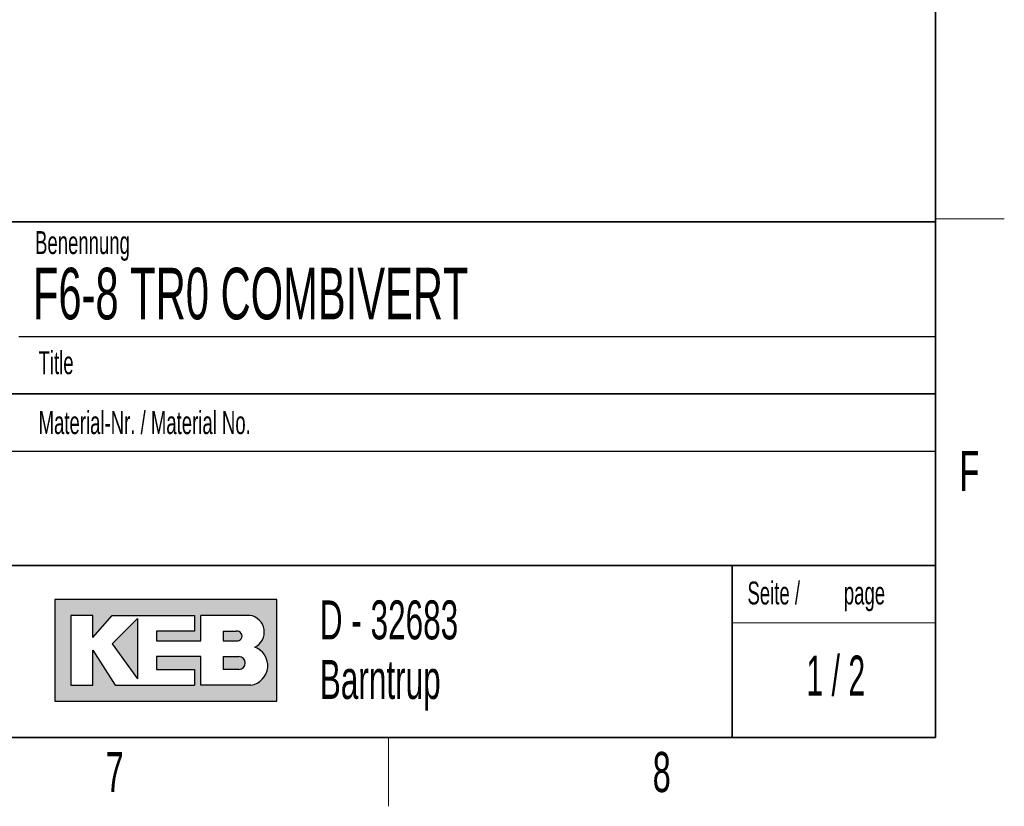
# Model space of a CAD drawing. Header units: millimetres. Extents: x 5 to 418, y 2 to 292.
# Tile 58 of 74: x 328 to 414, y 6 to 75. Entities that reach past the tile are written whole.
import ezdxf

# ---------------------------------------------------------------- set-up
doc = ezdxf.new("R2010")
doc.units = ezdxf.units.MM
doc.layers.add('SLD-0', color=7, linetype='Continuous')
doc.styles.add('SLDTEXTSTYLE0', font='TXT', dxfattribs={"width": 0.605})
doc.styles.add('SLDTEXTSTYLE1', font='TXT', dxfattribs={"width": 0.563})

msp = doc.modelspace()

# ---------------------------------------------------------------- hatches: boundary and pattern name
at = {"linetype": 'Continuous'}
h = msp.add_hatch(color=7, dxfattribs=at)
h.paths.add_polyline_path([(331.1423676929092, 15.18257760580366), (350.5207896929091, 15.18257760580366), (350.5207896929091, 24.04128480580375), (331.1423676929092, 24.04128480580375)], flags=0)
edge = h.paths.add_edge_path(flags=0)
edge.add_arc((347.9991875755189, 18.26988521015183), 1.720915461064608, -81.72003226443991, 70.17096003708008, ccw=False)
edge.add_line((348.2470169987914, 16.56690822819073), (348.2293995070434, 16.56675060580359))
edge.add_line((348.2293995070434, 16.56675060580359), (343.8767592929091, 16.56675060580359))
edge.add_line((343.8767592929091, 16.56675060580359), (343.8767592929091, 19.05826200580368))
edge.add_line((343.8767592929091, 19.05826200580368), (340.0010748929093, 19.05826200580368))
edge.add_line((340.0010748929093, 19.05826200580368), (340.0010748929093, 17.95092360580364))
edge.add_line((340.0010748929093, 17.95092360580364), (343.3230900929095, 17.95092360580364))
edge.add_line((343.3230900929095, 17.95092360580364), (343.3230900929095, 16.56675060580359))
edge.add_line((343.3230900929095, 16.56675060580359), (336.4022250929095, 16.56675060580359))
edge.add_line((336.4022250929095, 16.56675060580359), (334.4643828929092, 19.61193120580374))
edge.add_line((334.4643828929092, 19.61193120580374), (334.4643828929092, 16.56675060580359))
edge.add_line((334.4643828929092, 16.56675060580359), (332.5265406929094, 16.56675060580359))
edge.add_line((332.5265406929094, 16.56675060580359), (332.5265406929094, 22.65711180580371))
edge.add_line((332.5265406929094, 22.65711180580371), (334.4643828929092, 22.65711180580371))
edge.add_line((334.4643828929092, 22.65711180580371), (334.4643828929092, 20.71926960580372))
edge.add_line((334.4643828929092, 20.71926960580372), (336.1253904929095, 22.65711180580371))
edge.add_line((336.1253904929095, 22.65711180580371), (343.3230900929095, 22.65711180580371))
edge.add_line((343.3230900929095, 22.65711180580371), (343.3230900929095, 21.27293880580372))
edge.add_line((343.3230900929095, 21.27293880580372), (340.0010748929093, 21.27293880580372))
edge.add_line((340.0010748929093, 21.27293880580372), (340.0010748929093, 20.44243500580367))
edge.add_line((340.0010748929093, 20.44243500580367), (343.8767592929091, 20.44243500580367))
edge.add_line((343.8767592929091, 20.44243500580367), (343.8767592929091, 22.65711180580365))
edge.add_line((343.8767592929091, 22.65711180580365), (348.1497422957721, 22.65711180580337))
edge.add_line((348.1497422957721, 22.65711180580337), (348.151741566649, 22.65711180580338))
edge.add_line((348.151741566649, 22.65711180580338), (348.1521661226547, 22.65713246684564))
edge.add_arc((347.9523797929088, 21.20834406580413), 1.462498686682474, -64.4589412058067, 82.1484933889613, ccw=False)
msp.add_hatch(color=7, dxfattribs=at).paths.add_polyline_path([(338.3400672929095, 17.12041980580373), (338.3400672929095, 22.38027720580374), (336.1253904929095, 20.16560040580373)], flags=0)
h = msp.add_hatch(color=7, dxfattribs=at)
edge = h.paths.add_edge_path(flags=0)
edge.add_line((345.8146014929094, 20.44243500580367), (346.974194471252, 20.44243500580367))
edge.add_arc((347.0534490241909, 20.85768690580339), 0.4227474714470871, 259.1945394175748, 460.8054605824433)
edge.add_line((346.9741944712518, 21.27293880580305), (345.8146014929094, 21.27293880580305))
edge.add_line((345.8146014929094, 21.27293880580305), (345.8146014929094, 20.44243500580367))
h = msp.add_hatch(color=7, dxfattribs=at)
edge = h.paths.add_edge_path(flags=0)
edge.add_line((345.8146014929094, 17.95092360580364), (347.1991847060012, 17.95092360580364))
edge.add_arc((347.1991847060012, 18.50459280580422), 0.5536692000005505, 270.0000000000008, 450.0000000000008)
edge.add_line((347.1991847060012, 19.05826200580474), (347.1703327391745, 19.05826200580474))
edge.add_line((347.1703327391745, 19.05826200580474), (345.8146014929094, 19.05826200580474))
edge.add_line((345.8146014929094, 19.05826200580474), (345.8146014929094, 17.95092360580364))

# ---------------------------------------------------------------- linework, layer by layer
at = {"layer": 'SLD-0', "lineweight": 35}
for p, q in [((408, 12), (408, 282.5)), ((135, 57), (408, 57)), ((408, 57), (408, 12)), ((408, 42), (288, 42)), ((288, 27), (408, 27)), ((26, 12), (408, 12)), ((135, 12), (408, 12))]:
    msp.add_line(p, q, dxfattribs=at)
at = {"layer": 'SLD-0', "lineweight": 18}
for p, q in [((408, 57.25), (414, 57.25)), ((360.25, 6), (360.25, 12))]:
    msp.add_line(p, q, dxfattribs=at)
at = {"layer": 'SLD-0'}
for p, q in [((328, 47.0000000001), (408, 47.0000000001)), ((288, 37), (408, 37)), ((348.1497422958, 22.6571118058), (348.1517415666, 22.6571118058)), ((348.1517415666, 22.6571118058), (348.1521661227, 22.6571324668)), ((348.229399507, 16.5667506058), (348.2470169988, 16.5669082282))]:
    msp.add_line(p, q, dxfattribs=at)
at = {"layer": 'SLD-0', "color": 7, "linetype": 'Continuous', "lineweight": 35}
msp.add_line((390.2572074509, 27), (390.2572074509, 12), dxfattribs=at)
at = {"layer": 'SLD-0', "linetype": 'Continuous'}
for p, q in [((350.5207896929, 24.0412848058), (331.1423676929, 24.0412848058)), ((331.1423676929, 24.0412848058), (331.1423676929, 15.1825776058)), ((350.5207896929, 15.1825776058), (350.5207896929, 24.0412848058)), ((334.4643828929, 22.6571118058), (332.5265406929, 22.6571118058)), ((332.5265406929, 22.6571118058), (332.5265406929, 16.5667506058)), ((334.4643828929, 20.7192696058), (336.1253904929, 22.6571118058)), ((334.4643828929, 20.7192696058), (334.4643828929, 22.6571118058)), ((336.1253904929, 22.6571118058), (343.3230900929, 22.6571118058)), ((338.3400672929, 22.3802772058), (336.1253904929, 20.1656004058)), ((338.3400672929, 22.3802772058), (338.3400672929, 17.1204198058)), ((343.3230900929, 22.6571118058), (343.3230900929, 21.2729388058)), ((348.1497422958, 22.6571118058), (343.8767592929, 22.6571118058)), ((343.8767592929, 20.4424350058), (343.8767592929, 22.6571118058)), ((348.1497422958, 22.6571118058), (348.1517415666, 22.6571118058)), ((348.1517415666, 22.6571118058), (348.1521661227, 22.6571324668)), ((340.0010748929, 21.2729388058), (340.0010748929, 20.4424350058)), ((343.3230900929, 21.2729388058), (340.0010748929, 21.2729388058)), ((345.8146014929, 21.2729388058), (346.9741944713, 21.2729388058)), ((345.8146014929, 21.2729388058), (345.8146014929, 20.4424350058)), ((336.1253904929, 20.1656004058), (338.3400672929, 17.1204198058)), ((340.0010748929, 20.4424350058), (343.8767592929, 20.4424350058)), ((345.8146014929, 20.4424350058), (346.9741944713, 20.4424350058)), ((334.4643828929, 16.5667506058), (334.4643828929, 19.6119312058)), ((334.4643828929, 19.6119312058), (336.4022250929, 16.5667506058)), ((340.0010748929, 19.0582620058), (340.0010748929, 17.9509236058)), ((343.8767592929, 19.0582620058), (340.0010748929, 19.0582620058)), ((343.8767592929, 16.5667506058), (343.8767592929, 19.0582620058)), ((345.8146014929, 19.0582620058), (347.199184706, 19.0582620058)), ((345.8146014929, 19.0582620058), (345.8146014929, 17.9509236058)), ((347.1703327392, 19.0582620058), (347.199184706, 19.0582620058)), ((340.0010748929, 17.9509236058), (343.3230900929, 17.9509236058)), ((343.3230900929, 17.9509236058), (343.3230900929, 16.5667506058)), ((347.199184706, 17.9509236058), (345.8146014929, 17.9509236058)), ((332.5265406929, 16.5667506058), (334.4643828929, 16.5667506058)), ((336.4022250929, 16.5667506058), (343.3230900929, 16.5667506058)), ((348.229399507, 16.5667506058), (343.8767592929, 16.5667506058)), ((348.229399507, 16.5667506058), (348.2470169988, 16.5669082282)), ((331.1423676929, 15.1825776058), (350.5207896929, 15.1825776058))]:
    msp.add_line(p, q, dxfattribs=at)
at = {"layer": 'SLD-0', "color": 7, "linetype": 'Continuous', "lineweight": 18}
msp.add_line((390.2572074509, 22), (408, 22), dxfattribs=at)
at = {"layer": 'SLD-0', "linetype": 'Continuous'}
for centre, radius, start, end in [((347.9523797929, 21.2083440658), 1.462498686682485, 295.5410587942, 82.1484933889), ((347.0534490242, 20.8576869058), 0.4227474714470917, 259.1945394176, 100.8054605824), ((347.9991875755, 18.2698852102), 1.720915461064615, 278.2799677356, 70.1709600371), ((347.199184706, 18.5045928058), 0.5536692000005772, 270, 90)]:
    msp.add_arc(centre, radius, start, end, dxfattribs=at)

# ---------------------------------------------------------------- texts
at = {"layer": 'SLD-0'}
for s, insert, char_height, attachment_point, style in [('Benennung', (329.4092408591, 56.1865848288), 2, 1, 'SLDTEXTSTYLE0'), ('Title', (329.7169273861, 45.7051426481), 2, 1, 'SLDTEXTSTYLE0'), ('Material-Nr. / Material No.', (329.7169273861, 40.4793879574), 2, 1, 'SLDTEXTSTYLE0'), ('F', (410.9536166, 37.0010772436), 3.5, 2, 'SLDTEXTSTYLE0'), ('Seite /', (391.5827404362, 25.611128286), 2, 1, 'SLDTEXTSTYLE0'), ('page', (399.9962824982, 25.6114133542), 2, 1, 'SLDTEXTSTYLE0'), ('D - 32683', (354.2591907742, 23.9656567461), 3.4, 1, 'SLDTEXTSTYLE0'), ('1 / 2', (399.2899838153, 19.1523676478), 3.5, 2, 'SLDTEXTSTYLE1'), ('Barntrup', (354.2591907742, 18.765656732), 3.4, 1, 'SLDTEXTSTYLE0'), ('7', (336.3527123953, 10.7429955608), 3.5, 2, 'SLDTEXTSTYLE0'), ('8', (384.1027123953, 10.7429955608), 3.5, 2, 'SLDTEXTSTYLE0')]:
    msp.add_mtext(s, dxfattribs=dict(at, insert=insert, char_height=char_height, attachment_point=attachment_point, style=style))
at = {"layer": 'SLD-0', "color": 7, "insert": (329.222041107, 52.9872764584), "char_height": 4.4979166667, "attachment_point": 1, "style": 'SLDTEXTSTYLE0'}
msp.add_mtext('F6-8 TR0 COMBIVERT', dxfattribs=at)

doc.saveas('drawing.dxf')
